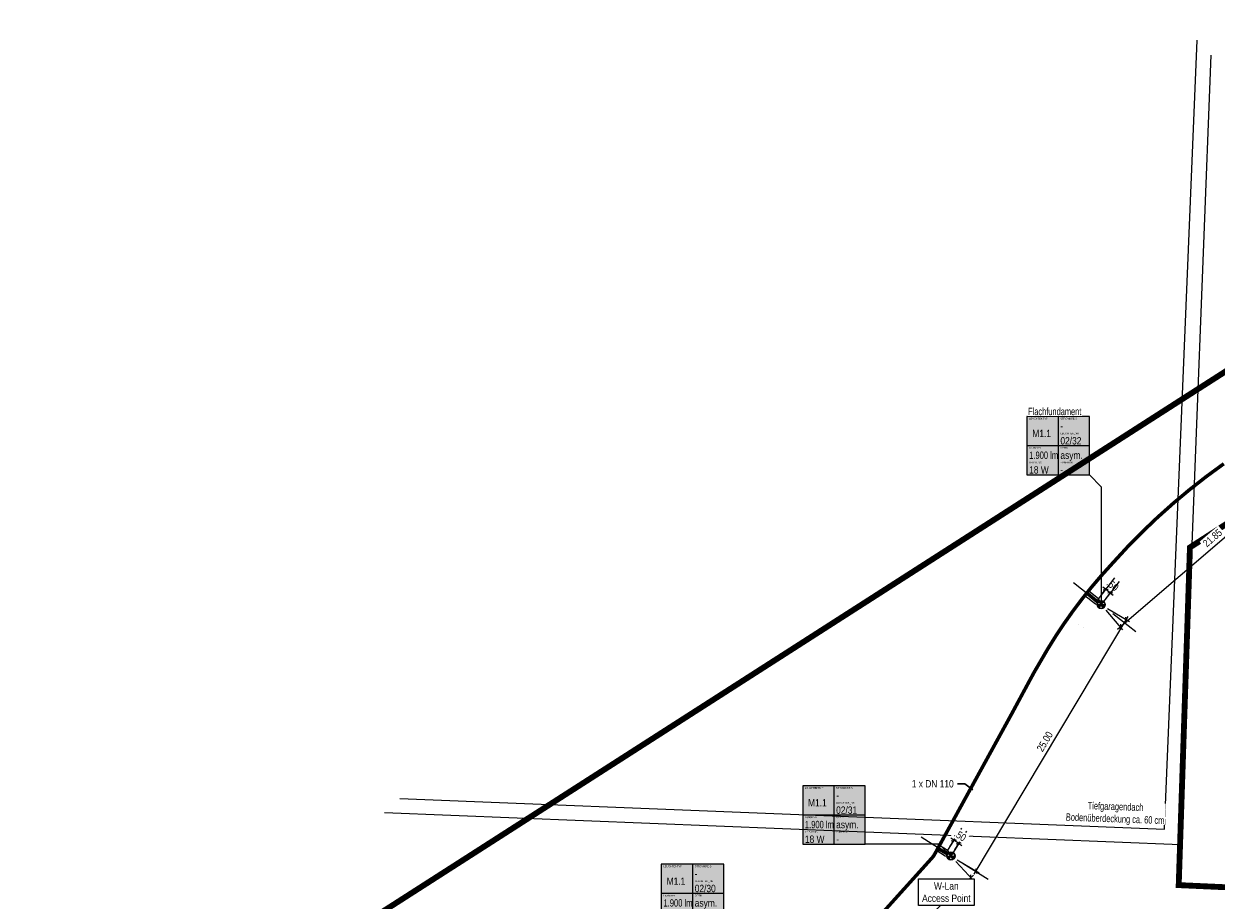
# Model space of a CAD drawing. Header units: metres. Extents: x 32339189 to 32339744, y 5702369 to 5702760.
# Tile 37 of 48: x 32339545 to 32339647, y 5702622 to 5702697. Entities that reach past the tile are written whole.
import ezdxf
from ezdxf import colors
from ezdxf.entities.mleader import LeaderData, LeaderLine
from ezdxf.enums import TextEntityAlignment as Align
from ezdxf.lldxf.tags import DXFTag
from ezdxf.math import Vec2, Vec3

# ---------------------------------------------------------------- set-up
doc = ezdxf.new("R2010")
doc.units = ezdxf.units.M
doc.header["$MEASUREMENT"] = 0
doc.linetypes.add('19', pattern=[0.5, 0.25, -0.25])
for name, color, linetype in [('LRS-Kabel', 5, 'Continuous'), ('LRS_Bauabschnitte', 10, 'Continuous'), ('LRS_BEL_M1.1_Seidenweberleuchte', 10, 'Continuous'), ('LRS_BM', 7, 'Continuous'), ('LRS_Kodierungsfahne_M1.1', 41, 'Continuous'), ('LRS_Kodierungsfahnen', 7, 'Continuous'), ('LRS_L', 7, 'Continuous'), ('LRS_TXT', 7, 'Continuous')]:
    doc.layers.add(name, color=color, linetype=linetype)
doc.layers.add('LRS-Trasse und Kabelzugschächte', color=252, linetype='Continuous', lineweight=25)
doc.styles.add('lrs-1_0250', font='ARIALN.TTF', dxfattribs={"height": 0.625})
doc.styles.add('lrs-txt', font='ARIALN.TTF', dxfattribs={"height": 1})
tags = doc.linetypes.add('2512', pattern=[0.36, 0.18, -0.18]).pattern_tags.tags
tags[6:7] = [DXFTag(74, 4), DXFTag(75, 0), DXFTag(340, '0'), DXFTag(46, 1.0), DXFTag(50, 0.0), DXFTag(44, 0.0), DXFTag(45, 0.0)]
tags[4:5] = [DXFTag(74, 4), DXFTag(75, 0), DXFTag(340, '0'), DXFTag(46, 1.0), DXFTag(50, 0.0), DXFTag(44, 0.0), DXFTag(45, 0.0)]
doc.dimstyles.new('lrs_1_0250', dxfattribs={"dimtxt": 0.625, "dimasz": 0.3125, "dimexe": 0.3125, "dimexo": 0.625, "dimgap": 0.3125, "dimtad": 1, "dimzin": 5, "dimdsep": 46, "dimtxsty": 'lrs-1_0250', "dimblk1": 'OBLIQUE', "dimblk2": 'OBLIQUE', "dimsah": 1, "dimcen": -0.3125, "dimdle": 0.3125, "dimclrd": 256, "dimclre": 256, "dimclrt": 256, "dimadec": 0, "dimazin": 0, "dimtfac": 1, "dimtix": 1, "dimtmove": 2, "dimatfit": 3, "dimldrblk": 'OBLIQUE', "dimfxl": 1, "dimtolj": 1, "dimtzin": 5, "dimlwd": -1, "dimlwe": -1, "dimarcsym": 0})

# ---------------------------------------------------------------- blocks, each defined once
blk = doc.blocks.new('_OBLIQUE')
at = {"color": 0, "linetype": 'ByBlock'}
blk.add_line((-0.5, -0.5), (0.5, 0.5), dxfattribs=at)
blk = doc.blocks.new('*D52')
at = {"layer": 'DEFPOINTS', "color": 0}
for p in [(32339624, 5702625.93), (32339625.7, 5702624.09), (32339605.61, 5702608.99)]:
    blk.add_point(p, dxfattribs=at)
at = {"layer": 'LRS_BM'}
for p, q in [((32339624.43, 5702625.47), (32339625.91, 5702623.86)), ((32339607.07, 5702606.94), (32339625.93, 5702624.3)), ((32339606.03, 5702608.53), (32339607.51, 5702606.93))]:
    blk.add_line(p, q, dxfattribs=at)
at = {"layer": 'LRS_BM', "xscale": 0.3125, "yscale": 0.3125, "zscale": 0.3125}
for p, rotation in [((32339625.7, 5702624.09), 42.63023456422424), ((32339607.3, 5702607.16), 222.6302345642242)]:
    blk.add_blockref('_OBLIQUE', p, dxfattribs=dict(at, rotation=rotation))
at = {"layer": 'LRS_BM', "insert": (32339616.07, 5702616.09), "char_height": 0.625, "attachment_point": 5, "rotation": 42.6302, "style": 'lrs-1_0250', "bg_fill": 3, "box_fill_scale": 1.25, "bg_fill_color": 257, "bg_fill_transparency": 0}
blk.add_mtext('\\A1;25.00', dxfattribs=at)
blk = doc.blocks.new('*D53')
at = {"layer": 'DEFPOINTS', "color": 0}
for p in [(32339623.58, 5702626.2), (32339624, 5702625.93)]:
    blk.add_point(p, dxfattribs=at)
at = {"layer": 'LRS_BM'}
for p, q in [((32339623.91, 5702626.72), (32339624.42, 5702627.54)), ((32339624.25, 5702627.27), (32339623.99, 5702627.44)), ((32339624.68, 5702627), (32339624.25, 5702627.27)), ((32339624.33, 5702626.46), (32339624.84, 5702627.27)), ((32339624.68, 5702627), (32339624.94, 5702626.84))]:
    blk.add_line(p, q, dxfattribs=at)
at = {"layer": 'LRS_BM', "xscale": 0.3125, "yscale": 0.3125, "zscale": 0.3125}
for p, rotation in [((32339624.25, 5702627.27), 327.8453302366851), ((32339624.68, 5702627), 147.8453302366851)]:
    blk.add_blockref('_OBLIQUE', p, dxfattribs=dict(at, rotation=rotation))
at = {"layer": 'LRS_BM', "insert": (32339624.8, 5702627.67), "char_height": 0.625, "attachment_point": 5, "rotation": 327.8453, "style": 'lrs-1_0250', "bg_fill": 3, "box_fill_scale": 1.25, "bg_fill_color": 257, "bg_fill_transparency": 0}
blk.add_mtext('\\A1;.50', dxfattribs=at)
at = {"layer": 'DEFPOINTS', "color": 0}
blk.add_point((32339624.25, 5702627.27), dxfattribs=at)
blk = doc.blocks.new('*D54')
at = {"layer": 'DEFPOINTS', "color": 0}
for p in [(32339653.42, 5702661.61), (32339655.05, 5702659.71), (32339636.83, 5702647.39)]:
    blk.add_point(p, dxfattribs=at)
at = {"layer": 'LRS_BM'}
for p, q in [((32339653.83, 5702661.13), (32339655.25, 5702659.47)), ((32339638.22, 5702645.28), (32339655.28, 5702659.91)), ((32339637.24, 5702646.91), (32339638.66, 5702645.25))]:
    blk.add_line(p, q, dxfattribs=at)
at = {"layer": 'LRS_BM', "xscale": 0.3125, "yscale": 0.3125, "zscale": 0.3125}
for p, rotation in [((32339655.05, 5702659.71), 40.60902919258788), ((32339638.46, 5702645.49), 220.6090291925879)]:
    blk.add_blockref('_OBLIQUE', p, dxfattribs=dict(at, rotation=rotation))
at = {"layer": 'LRS_BM', "insert": (32339646.34, 5702653.08), "char_height": 0.625, "attachment_point": 5, "rotation": 40.609, "style": 'lrs-1_0250', "bg_fill": 3, "box_fill_scale": 1.25, "bg_fill_color": 257, "bg_fill_transparency": 0}
blk.add_mtext('\\A1;21.85', dxfattribs=at)
blk = doc.blocks.new('LRS_LF_1_250')
blk.add_hatch(color=256).paths.add_polyline_path([(0, 0), (5.33, 0), (5.33, 5), (0, 5)])
at = {"color": 7}
for p, q in [((2.67, 5), (2.67, 0)), ((5.33, 2.5), (0, 2.5))]:
    blk.add_line(p, q, dxfattribs=at)
blk.add_lwpolyline([(0, 0), (5.33, 0), (5.33, 5), (0, 5)], close=True, dxfattribs=at)
at = {"color": 7, "style": 'lrs-txt'}
for tag, height, p in [('LEUCHTENTYP', 0.156, (0.19, 4.81)), ('STROMKREIS', 0.156, (2.85, 4.81)), ('F1', 0.625, (2.85, 4.19)), ('LEUCHTEN_NR.', 0.156, (2.85, 3.55)), ('00/00', 0.625, (2.85, 2.92)), ('LAMPEN', 0.156, (0.19, 2.31)), ('OPTIK', 0.156, (2.85, 2.31)), ('LEISTUNG', 0.156, (0.19, 1.06)), ('-', 0.625, (0.19, 1.69)), ('ZUBEHÖR', 0.156, (2.85, 1.06)), ('-', 0.625, (2.85, 1.69)), ('-W', 0.625, (0.19, 0.44)), ('-', 0.625, (2.85, 0.44))]:
    blk.add_attdef(tag, text='', height=height, dxfattribs=at).set_placement(p, align=Align.MIDDLE_LEFT)
blk.add_attdef('TYP', text='', height=0.625, dxfattribs=at).set_placement((1.25, 3.54), align=Align.MIDDLE_CENTER)
blk = doc.blocks.new('_None')
blk = doc.blocks.new('*D90')
at = {"layer": 'DEFPOINTS', "color": 0}
blk.add_point((32339636.83, 5702647.39), dxfattribs=at)
at = {"layer": 'LRS_BM'}
for p, q in [((32339636.82, 5702648.19), (32339637.41, 5702648.94)), ((32339637.22, 5702648.69), (32339636.98, 5702648.89)), ((32339637.62, 5702648.38), (32339637.22, 5702648.69)), ((32339637.22, 5702647.88), (32339637.81, 5702648.63)), ((32339637.62, 5702648.38), (32339637.86, 5702648.19))]:
    blk.add_line(p, q, dxfattribs=at)
at = {"layer": 'LRS_BM', "xscale": 0.3125, "yscale": 0.3125, "zscale": 0.3125}
for p, rotation in [((32339637.22, 5702648.69), 321.9049001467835), ((32339637.62, 5702648.38), 141.9049001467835)]:
    blk.add_blockref('_OBLIQUE', p, dxfattribs=dict(at, rotation=rotation))
at = {"layer": 'LRS_BM', "insert": (32339637.81, 5702649.04), "char_height": 0.625, "attachment_point": 5, "rotation": 321.9049, "style": 'lrs-1_0250', "bg_fill": 3, "box_fill_scale": 1.25, "bg_fill_color": 257, "bg_fill_transparency": 0}
blk.add_mtext('\\A1;.50', dxfattribs=at)
at = {"layer": 'DEFPOINTS', "color": 0}
for p in [(32339637.22, 5702648.69), (32339636.44, 5702647.69)]:
    blk.add_point(p, dxfattribs=at)
blk = doc.blocks.new('*D91')
at = {"layer": 'DEFPOINTS', "color": 0}
for p in [(32339636.83, 5702647.39), (32339638.98, 5702646.1), (32339624, 5702625.93)]:
    blk.add_point(p, dxfattribs=at)
at = {"layer": 'LRS_BM'}
for p, q in [((32339625.99, 5702624.38), (32339639.14, 5702646.37)), ((32339637.37, 5702647.06), (32339639.25, 5702645.94)), ((32339624.54, 5702625.61), (32339626.42, 5702624.48))]:
    blk.add_line(p, q, dxfattribs=at)
at = {"layer": 'LRS_BM', "xscale": 0.3125, "yscale": 0.3125, "zscale": 0.3125}
for p, rotation in [((32339638.98, 5702646.1), 59.12560425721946), ((32339626.15, 5702624.65), 239.1256042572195)]:
    blk.add_blockref('_OBLIQUE', p, dxfattribs=dict(at, rotation=rotation))
at = {"layer": 'LRS_BM', "insert": (32339632.02, 5702635.7), "char_height": 0.625, "attachment_point": 5, "rotation": 59.1256, "style": 'lrs-1_0250', "bg_fill": 3, "box_fill_scale": 1.25, "bg_fill_color": 257, "bg_fill_transparency": 0}
blk.add_mtext('\\A1;25.00', dxfattribs=at)
blk = doc.blocks.new('LRS_Leuchte_01_1_250')
h = blk.add_hatch(color=256)
h.paths.add_polyline_path([(-0.5, 0, 1), (0.5, 0, 1)])
h.paths.add_polyline_path([(0.45, 0, -1), (-0.45, 0, -1)], flags=16)
h.paths.add_polyline_path([(0, 0), (0.23, 0.39, 0.267949), (-0.23, 0.39)], flags=16)
h.paths.add_polyline_path([(0, 0), (-0.45, 0, 0.267949), (-0.23, -0.39)], flags=0)
h.paths.add_polyline_path([(0.23, -0.39, 0.267949), (0.45, 0), (0, 0)], flags=16)
for p, q in [((-0.45, 0), (0.45, 0)), ((-0.23, -0.39), (0.23, 0.39)), ((0.23, -0.39), (-0.23, 0.39))]:
    blk.add_line(p, q)
for radius in [0.5, 0.45]:
    blk.add_circle((0, 0), radius)

msp = doc.modelspace()

# ---------------------------------------------------------------- linework, layer by layer
at = {"layer": 'LRS-Trasse und Kabelzugschächte'}
msp.add_lwpolyline([(32339616.237, 5702618.939, 0.3, 0.3, 0), (32339622.413, 5702625.795, 0.3, 0.3, 0.0526892), (32339622.627, 5702626.107, 0.3, 0.3, 0), (32339622.858, 5702626.528, 0.3, 0.3, 0), (32339626.737, 5702633.594, 0.3, 0.3, 0), (32339629.206, 5702638.092, 0.3, 0.3, 0), (32339630.309, 5702640.136, 0.3, 0.3, 0), (32339630.704, 5702640.867, 0.3, 0.3, 0), (32339630.901, 5702641.231, 0.3, 0.3, 0), (32339630.999, 5702641.413, 0.3, 0.3, 0), (32339631.041, 5702641.491, 0.3, 0.3, 0), (32339631.065, 5702641.534, 0.3, 0.3, 0), (32339631.09, 5702641.578, 0.3, 0.3, 0), (32339631.092, 5702641.58, 0.3, 0.3, 0), (32339631.094, 5702641.584, 0.3, 0.3, 0), (32339631.094, 5702641.584, 0.3, 0.3, 0), (32339631.1, 5702641.595, 0.3, 0.3, 0), (32339631.113, 5702641.617, 0.3, 0.3, 0), (32339631.113, 5702641.617, 0.3, 0.3, 0), (32339631.139, 5702641.662, 0.3, 0.3, 0), (32339631.152, 5702641.685, 0.3, 0.3, 0), (32339631.156, 5702641.693, 0.3, 0.3, 0), (32339631.161, 5702641.701, 0.3, 0.3, 0), (32339631.212, 5702641.79, 0.3, 0.3, 0), (32339631.224, 5702641.809, 0.3, 0.3, 0), (32339631.235, 5702641.829, 0.3, 0.3, 0), (32339631.235, 5702641.829, 0.3, 0.3, 0), (32339631.261, 5702641.874, 0.3, 0.3, 0), (32339631.261, 5702641.874, 0.3, 0.3, 0), (32339631.287, 5702641.918, 0.3, 0.3, 0), (32339631.289, 5702641.922, 0.3, 0.3, 0), (32339631.29, 5702641.925, 0.3, 0.3, 0), (32339631.296, 5702641.935, 0.3, 0.3, 0), (32339631.309, 5702641.957, 0.3, 0.3, 0), (32339631.335, 5702642.001, 0.3, 0.3, 0), (32339631.335, 5702642.001, 0.3, 0.3, 0), (32339631.348, 5702642.024, 0.3, 0.3, 0), (32339631.354, 5702642.035, 0.3, 0.3, 0), (32339631.356, 5702642.037, 0.3, 0.3, 0), (32339631.358, 5702642.04, 0.3, 0.3, 0), (32339631.41, 5702642.129, 0.3, 0.3, 0), (32339631.422, 5702642.15, 0.3, 0.3, 0), (32339631.423, 5702642.152, 0.3, 0.3, 0), (32339631.426, 5702642.156, 0.3, 0.3, 0), (32339631.432, 5702642.168, 0.3, 0.3, 0), (32339631.459, 5702642.212, 0.3, 0.3, 0), (32339631.459, 5702642.212, 0.3, 0.3, 0), (32339631.485, 5702642.257, 0.3, 0.3, 0), (32339631.49, 5702642.265, 0.3, 0.3, 0), (32339631.494, 5702642.273, 0.3, 0.3, 0), (32339631.508, 5702642.295, 0.3, 0.3, 0), (32339631.534, 5702642.34, 0.3, 0.3, 0), (32339631.547, 5702642.362, 0.3, 0.3, 0), (32339631.554, 5702642.373, 0.3, 0.3, 0), (32339631.565, 5702642.392, 0.3, 0.3, 0), (32339631.676, 5702642.584, 0.3, 0.3, 0), (32339631.884, 5702642.941, 0.3, 0.3, 0), (32339632.092, 5702643.299, 0.3, 0.3, 0), (32339632.196, 5702643.477, 0.3, 0.3, 0), (32339632.248, 5702643.567, 0.3, 0.3, 0), (32339632.249, 5702643.569, 0.3, 0.3, 0), (32339632.255, 5702643.578, 0.3, 0.3, 0), (32339632.255, 5702643.578, 0.3, 0.3, 0), (32339632.692, 5702644.281, 0.3, 0.3, 0), (32339632.911, 5702644.632, 0.3, 0.3, 0), (32339632.911, 5702644.632, 0.3, 0.3, 0), (32339632.938, 5702644.676, 0.3, 0.3, 0), (32339632.938, 5702644.676, 0.3, 0.3, 0), (32339632.974, 5702644.731, 0.3, 0.3, 0), (32339633.089, 5702644.903, 0.3, 0.3, 0), (32339633.546, 5702645.592, 0.3, 0.3, 0), (32339633.66, 5702645.763, 0.3, 0.3, 0), (32339633.669, 5702645.775, 0.3, 0.3, 0), (32339633.729, 5702645.86, 0.3, 0.3, 0), (32339633.968, 5702646.197, 0.3, 0.3, 0), (32339634.207, 5702646.535, 0.3, 0.3, 0), (32339634.326, 5702646.703, 0.3, 0.3, 0), (32339634.386, 5702646.788, 0.3, 0.3, 0), (32339634.414, 5702646.827, 0.3, 0.3, 0), (32339634.891, 5702647.46, 0.3, 0.3, 0), (32339635.14, 5702647.791, 0.3, 0.3, 0), (32339635.199, 5702647.869, 0.3, 0.3, 0), (32339635.211, 5702647.884, 0.3, 0.3, 0), (32339635.591, 5702648.358, 0.3, 0.3, 0), (32339635.987, 5702648.852, 0.3, 0.3, 0), (32339636.015, 5702648.887, 0.3, 0.3, 0), (32339636.062, 5702648.942, 0.3, 0.3, 0), (32339636.33, 5702649.257, 0.3, 0.3, 0), (32339636.861, 5702649.88, 0.3, 0.3, 0), (32339636.876, 5702649.897, 0.3, 0.3, 0), (32339636.876, 5702649.897, 0.3, 0.3, 0), (32339636.946, 5702649.973, 0.3, 0.3, 0), (32339637.084, 5702650.127, 0.3, 0.3, 0), (32339637.362, 5702650.433, 0.3, 0.3, 0), (32339637.639, 5702650.74, 0.3, 0.3, 0), (32339637.709, 5702650.817, 0.3, 0.3, 0), (32339637.743, 5702650.855, 0.3, 0.3, 0), (32339637.758, 5702650.872, 0.3, 0.3, 0), (32339637.763, 5702650.877, 0.3, 0.3, 0), (32339637.903, 5702651.03, 0.3, 0.3, 0), (32339639.021, 5702652.247, 0.3, 0.3, 0), (32339639.025, 5702652.252, 0.3, 0.3, 0), (32339639.097, 5702652.325, 0.3, 0.3, 0), (32339639.097, 5702652.325, 0.3, 0.3, 0), (32339639.242, 5702652.473, 0.3, 0.3, 0), (32339639.532, 5702652.768, 0.3, 0.3, 0), (32339640.111, 5702653.359, 0.3, 0.3, 0), (32339640.255, 5702653.507, 0.3, 0.3, 0), (32339640.301, 5702653.553, 0.3, 0.3, 0), (32339640.333, 5702653.583, 0.3, 0.3, 0), (32339640.333, 5702653.583, 0.3, 0.3, 0), (32339640.631, 5702653.868, 0.3, 0.3, 0), (32339641.229, 5702654.44, 0.3, 0.3, 0), (32339641.529, 5702654.726, 0.3, 0.3, 0), (32339641.529, 5702654.726, 0.3, 0.3, 0), (32339641.603, 5702654.797, 0.3, 0.3, 0), (32339641.623, 5702654.816, 0.3, 0.3, 0), (32339641.76, 5702654.938, 0.3, 0.3, 0), (32339642.377, 5702655.49, 0.3, 0.3, 0), (32339642.986, 5702656.034, 0.3, 0.3, 0), (32339642.997, 5702656.044, 0.3, 0.3, 0), (32339643.077, 5702656.11, 0.3, 0.3, 0), (32339643.077, 5702656.11, 0.3, 0.3, 0), (32339643.235, 5702656.243, 0.3, 0.3, 0), (32339643.552, 5702656.508, 0.3, 0.3, 0), (32339644.187, 5702657.039, 0.3, 0.3, 0), (32339644.345, 5702657.171, 0.3, 0.3, 0), (32339644.388, 5702657.207, 0.3, 0.3, 0), (32339644.389, 5702657.208, 0.3, 0.3, 0), (32339644.429, 5702657.239, 0.3, 0.3, 0), (32339644.429, 5702657.239, 0.3, 0.3, 0), (32339644.755, 5702657.494, 0.3, 0.3, 0), (32339645.407, 5702658.004, 0.3, 0.3, 0), (32339645.732, 5702658.258, 0.3, 0.3, 0), (32339645.814, 5702658.322, 0.3, 0.3, 0), (32339645.828, 5702658.334, 0.3, 0.3, 0), (32339645.984, 5702658.447, 0.3, 0.3, 0), (32339647.305, 5702659.412, 0.3, 0.3, 0)], format="xyseb", dxfattribs=at)
at = {"layer": 'LRS_Bauabschnitte', "color": 242, "linetype": '19', "ltscale": 20, "true_color": 0xcd2027, "const_width": 0.5}
msp.add_lwpolyline([(32339536.658, 5702614.05, -0.0856537), (32339550.633, 5702606.583), (32339575.288, 5702621.06), (32339643.757, 5702664.928), (32339699.06, 5702700.333), (32339699.432, 5702711.639), (32339701.875, 5702711.601), (32339704.106, 5702758.471), (32339705.885, 5702760.122), (32339710.301, 5702755.207), (32339743.878, 5702716.283), (32339644.414, 5702652.272), (32339643.454, 5702623.445), (32339719.01, 5702620.012), (32339720.829, 5702617.931, -0.2262677), (32339723.35, 5702611.538), (32339563.719, 5702467.599, -0.4278391), (32339556.762, 5702468.024), (32339538.282, 5702489.209, -0.176825)], format="xyb", dxfattribs=at)
at = {"layer": 'LRS_BM', "linetype": '19', "ltscale": 10}
for p, q in [((32339624.908, 5702628.312), (32339622.247, 5702624.079)), ((32339625.331, 5702628.046), (32339622.67, 5702623.813))]:
    msp.add_line(p, q, dxfattribs=at)
at = {"layer": 'LRS_L', "linetype": '2512', "lineweight": 15}
for points in [[(32339576.936, 5702630.853), (32339642.247, 5702628.213), (32339645.018, 5702695.579)], [(32339575.636, 5702629.655), (32339643.615, 5702626.906), (32339646.216, 5702694.279)]]:
    msp.add_lwpolyline(points, dxfattribs=at)

# ---------------------------------------------------------------- block references
at = {"layer": 'LRS_Kodierungsfahne_M1.1'}
ref = msp.add_blockref('LRS_LF_1_250', (32339630.498, 5702658.454), dxfattribs=at)
ref.add_attrib('00/00', '02/32', dxfattribs={"layer": 'LRS_Kodierungsfahnen', "height": 0.625, "style": 'lrs-txt'}).set_placement((32339633.353, 5702661.374), align=Align.MIDDLE_LEFT)
ref.add_attrib('LEUCHTEN_NR.', 'LEUCHTEN_NR.', dxfattribs={"layer": 'LRS_Kodierungsfahnen', "height": 0.15625, "style": 'lrs-txt'}).set_placement((32339633.353, 5702662), align=Align.MIDDLE_LEFT)
ref.add_attrib('-', '-', dxfattribs={"layer": 'LRS_Kodierungsfahnen', "height": 0.625, "style": 'lrs-txt'}).set_placement((32339633.353, 5702658.892), align=Align.MIDDLE_LEFT)
ref.add_attrib('ZUBEHÖR', 'ZUBEHÖR', dxfattribs={"layer": 'LRS_Kodierungsfahnen', "height": 0.1562, "style": 'lrs-txt'}).set_placement((32339633.353, 5702659.517), align=Align.MIDDLE_LEFT)
ref.add_attrib('-W', '18 W', dxfattribs={"layer": 'LRS_Kodierungsfahnen', "height": 0.625, "style": 'lrs-txt'}).set_placement((32339630.686, 5702658.892), align=Align.MIDDLE_LEFT)
ref.add_attrib('LEISTUNG', 'LEISTUNG', dxfattribs={"layer": 'LRS_Kodierungsfahnen', "height": 0.1562, "style": 'lrs-txt'}).set_placement((32339630.686, 5702659.517), align=Align.MIDDLE_LEFT)
ref.add_attrib('-', '1.900 lm', dxfattribs={"layer": 'LRS_Kodierungsfahnen', "height": 0.625, "style": 'lrs-txt', "width": 0.9}).set_placement((32339630.686, 5702660.142), align=Align.MIDDLE_LEFT)
ref.add_attrib('LAMPEN', 'Lichtstrom', dxfattribs={"layer": 'LRS_Kodierungsfahnen', "height": 0.1562, "style": 'lrs-txt'}).set_placement((32339630.686, 5702660.767), align=Align.MIDDLE_LEFT)
ref.add_attrib('-', 'asym.', dxfattribs={"layer": 'LRS_Kodierungsfahnen', "height": 0.625, "style": 'lrs-txt'}).set_placement((32339633.353, 5702660.142), align=Align.MIDDLE_LEFT)
ref.add_attrib('OPTIK', 'OPTIK', dxfattribs={"layer": 'LRS_Kodierungsfahnen', "height": 0.1562, "style": 'lrs-txt'}).set_placement((32339633.353, 5702660.767), align=Align.MIDDLE_LEFT)
ref.add_attrib('F1', '-', dxfattribs={"layer": 'LRS_Kodierungsfahnen', "height": 0.625, "style": 'lrs-txt'}).set_placement((32339633.353, 5702662.642), align=Align.MIDDLE_LEFT)
ref.add_attrib('STROMKREIS', 'STROMKREIS', dxfattribs={"layer": 'LRS_Kodierungsfahnen', "height": 0.1562, "style": 'lrs-txt'}).set_placement((32339633.353, 5702663.267), align=Align.MIDDLE_LEFT)
ref.add_attrib('TYP', 'M1.1', dxfattribs={"layer": 'LRS_Kodierungsfahnen', "height": 0.625, "style": 'lrs-txt'}).set_placement((32339631.751, 5702661.997), align=Align.MIDDLE_CENTER)
ref.add_attrib('LEUCHTENTYP', 'LEUCHTENTYP', dxfattribs={"layer": 'LRS_Kodierungsfahnen', "height": 0.15625, "style": 'lrs-txt'}).set_placement((32339630.686, 5702663.267), align=Align.MIDDLE_LEFT)
ref = msp.add_blockref('LRS_LF_1_250', (32339611.348, 5702626.928), dxfattribs=at)
ref.add_attrib('00/00', '02/31', dxfattribs={"layer": 'LRS_Kodierungsfahnen', "height": 0.625, "style": 'lrs-txt'}).set_placement((32339614.203, 5702629.847), align=Align.MIDDLE_LEFT)
ref.add_attrib('LEUCHTEN_NR.', 'LEUCHTEN_NR.', dxfattribs={"layer": 'LRS_Kodierungsfahnen', "height": 0.15625, "style": 'lrs-txt'}).set_placement((32339614.203, 5702630.474), align=Align.MIDDLE_LEFT)
ref.add_attrib('-', '-', dxfattribs={"layer": 'LRS_Kodierungsfahnen', "height": 0.625, "style": 'lrs-txt'}).set_placement((32339614.203, 5702627.365), align=Align.MIDDLE_LEFT)
ref.add_attrib('ZUBEHÖR', 'ZUBEHÖR', dxfattribs={"layer": 'LRS_Kodierungsfahnen', "height": 0.1562, "style": 'lrs-txt'}).set_placement((32339614.203, 5702627.99), align=Align.MIDDLE_LEFT)
ref.add_attrib('-W', '18 W', dxfattribs={"layer": 'LRS_Kodierungsfahnen', "height": 0.625, "style": 'lrs-txt'}).set_placement((32339611.536, 5702627.365), align=Align.MIDDLE_LEFT)
ref.add_attrib('LEISTUNG', 'LEISTUNG', dxfattribs={"layer": 'LRS_Kodierungsfahnen', "height": 0.1562, "style": 'lrs-txt'}).set_placement((32339611.536, 5702627.99), align=Align.MIDDLE_LEFT)
ref.add_attrib('-', '1.900 lm', dxfattribs={"layer": 'LRS_Kodierungsfahnen', "height": 0.625, "style": 'lrs-txt', "width": 0.9}).set_placement((32339611.536, 5702628.615), align=Align.MIDDLE_LEFT)
ref.add_attrib('LAMPEN', 'Lichtstrom', dxfattribs={"layer": 'LRS_Kodierungsfahnen', "height": 0.1562, "style": 'lrs-txt'}).set_placement((32339611.536, 5702629.24), align=Align.MIDDLE_LEFT)
ref.add_attrib('-', 'asym.', dxfattribs={"layer": 'LRS_Kodierungsfahnen', "height": 0.625, "style": 'lrs-txt'}).set_placement((32339614.203, 5702628.615), align=Align.MIDDLE_LEFT)
ref.add_attrib('OPTIK', 'OPTIK', dxfattribs={"layer": 'LRS_Kodierungsfahnen', "height": 0.1562, "style": 'lrs-txt'}).set_placement((32339614.203, 5702629.24), align=Align.MIDDLE_LEFT)
ref.add_attrib('F1', '-', dxfattribs={"layer": 'LRS_Kodierungsfahnen', "height": 0.625, "style": 'lrs-txt'}).set_placement((32339614.203, 5702631.115), align=Align.MIDDLE_LEFT)
ref.add_attrib('STROMKREIS', 'STROMKREIS', dxfattribs={"layer": 'LRS_Kodierungsfahnen', "height": 0.1562, "style": 'lrs-txt'}).set_placement((32339614.203, 5702631.74), align=Align.MIDDLE_LEFT)
ref.add_attrib('TYP', 'M1.1', dxfattribs={"layer": 'LRS_Kodierungsfahnen', "height": 0.625, "style": 'lrs-txt'}).set_placement((32339612.601, 5702630.471), align=Align.MIDDLE_CENTER)
ref.add_attrib('LEUCHTENTYP', 'LEUCHTENTYP', dxfattribs={"layer": 'LRS_Kodierungsfahnen', "height": 0.15625, "style": 'lrs-txt'}).set_placement((32339611.536, 5702631.74), align=Align.MIDDLE_LEFT)
ref = msp.add_blockref('LRS_LF_1_250', (32339599.274, 5702620.24), dxfattribs=at)
ref.add_attrib('00/00', '02/30', dxfattribs={"layer": 'LRS_Kodierungsfahnen', "height": 0.625, "style": 'lrs-txt'}).set_placement((32339602.129, 5702623.159), align=Align.MIDDLE_LEFT)
ref.add_attrib('LEUCHTEN_NR.', 'LEUCHTEN_NR.', dxfattribs={"layer": 'LRS_Kodierungsfahnen', "height": 0.15625, "style": 'lrs-txt'}).set_placement((32339602.129, 5702623.786), align=Align.MIDDLE_LEFT)
ref.add_attrib('-', '-', dxfattribs={"layer": 'LRS_Kodierungsfahnen', "height": 0.625, "style": 'lrs-txt'}).set_placement((32339602.129, 5702620.677), align=Align.MIDDLE_LEFT)
ref.add_attrib('ZUBEHÖR', 'ZUBEHÖR', dxfattribs={"layer": 'LRS_Kodierungsfahnen', "height": 0.1562, "style": 'lrs-txt'}).set_placement((32339602.129, 5702621.302), align=Align.MIDDLE_LEFT)
ref.add_attrib('-W', '18 W', dxfattribs={"layer": 'LRS_Kodierungsfahnen', "height": 0.625, "style": 'lrs-txt'}).set_placement((32339599.462, 5702620.677), align=Align.MIDDLE_LEFT)
ref.add_attrib('LEISTUNG', 'LEISTUNG', dxfattribs={"layer": 'LRS_Kodierungsfahnen', "height": 0.1562, "style": 'lrs-txt'}).set_placement((32339599.462, 5702621.302), align=Align.MIDDLE_LEFT)
ref.add_attrib('-', '1.900 lm', dxfattribs={"layer": 'LRS_Kodierungsfahnen', "height": 0.625, "style": 'lrs-txt', "width": 0.9}).set_placement((32339599.462, 5702621.927), align=Align.MIDDLE_LEFT)
ref.add_attrib('LAMPEN', 'Lichtstrom', dxfattribs={"layer": 'LRS_Kodierungsfahnen', "height": 0.1562, "style": 'lrs-txt'}).set_placement((32339599.462, 5702622.552), align=Align.MIDDLE_LEFT)
ref.add_attrib('-', 'asym.', dxfattribs={"layer": 'LRS_Kodierungsfahnen', "height": 0.625, "style": 'lrs-txt'}).set_placement((32339602.129, 5702621.927), align=Align.MIDDLE_LEFT)
ref.add_attrib('OPTIK', 'OPTIK', dxfattribs={"layer": 'LRS_Kodierungsfahnen', "height": 0.1562, "style": 'lrs-txt'}).set_placement((32339602.129, 5702622.552), align=Align.MIDDLE_LEFT)
ref.add_attrib('F1', '-', dxfattribs={"layer": 'LRS_Kodierungsfahnen', "height": 0.625, "style": 'lrs-txt'}).set_placement((32339602.129, 5702624.427), align=Align.MIDDLE_LEFT)
ref.add_attrib('STROMKREIS', 'STROMKREIS', dxfattribs={"layer": 'LRS_Kodierungsfahnen', "height": 0.1562, "style": 'lrs-txt'}).set_placement((32339602.129, 5702625.052), align=Align.MIDDLE_LEFT)
ref.add_attrib('TYP', 'M1.1', dxfattribs={"layer": 'LRS_Kodierungsfahnen', "height": 0.625, "style": 'lrs-txt'}).set_placement((32339600.527, 5702623.783), align=Align.MIDDLE_CENTER)
ref.add_attrib('LEUCHTENTYP', 'LEUCHTENTYP', dxfattribs={"layer": 'LRS_Kodierungsfahnen', "height": 0.15625, "style": 'lrs-txt'}).set_placement((32339599.462, 5702625.052), align=Align.MIDDLE_LEFT)

# ---------------------------------------------------------------- next in the draw order: texts
at = {"layer": 'LRS_Kodierungsfahne_M1.1', "color": 1, "insert": (32339630.598, 5702663.554), "char_height": 0.625, "attachment_point": 7, "style": 'lrs-1_0250', "bg_fill": 3, "box_fill_scale": 1.1, "bg_fill_color": 257, "bg_fill_transparency": 0}
msp.add_mtext('{\\W0.85;Flachfundament}', dxfattribs=at)

# ---------------------------------------------------------------- next in the draw order: dimensions: what is measured, and where the dimension line sits
at = {"layer": 'LRS_BM'}
for p1, p2, distance, picture, middle in [((32339636.832, 5702647.385), (32339653.419, 5702661.606), -2.501, '*D54', (32339646.342, 5702653.077)), ((32339605.607, 5702608.995), (32339624.003, 5702625.928), -2.5, '*D52', (32339616.071, 5702616.087))]:
    dim = msp.add_aligned_dim(p1=p1, p2=p2, distance=distance, dimstyle='lrs_1_0250', override={"dimtfill": 1}, dxfattribs=at)
    dim.commit()
    dim.dimension.update_dxf_attribs({"geometry": picture, "text_midpoint": middle})

# ---------------------------------------------------------------- next in the draw order: dimensions: what is measured, and where the dimension line sits
for p1, p2, picture, middle in [((32339636.832, 5702647.385), (32339636.438, 5702647.694), '*D90', (32339637.808, 5702649.036)), ((32339624, 5702625.929), (32339623.577, 5702626.196), '*D53', (32339624.801, 5702627.673))]:
    dim = msp.add_aligned_dim(p1=p1, p2=p2, distance=-1.27, dimstyle='lrs_1_0250', override={"dimtfill": 1}, dxfattribs=at)
    dim.commit()
    dim.dimension.update_dxf_attribs({"geometry": picture, "text_midpoint": middle})

# ---------------------------------------------------------------- next in the draw order: linework, layer by layer
at = {"layer": 'LRS_BM', "linetype": '19', "ltscale": 10}
for p, q in [((32339639.784, 5702645.071), (32339634.471, 5702649.236)), ((32339637.981, 5702649.661), (32339634.896, 5702645.726)), ((32339638.374, 5702649.353), (32339635.289, 5702645.418)), ((32339627.178, 5702623.932), (32339621.461, 5702627.526))]:
    msp.add_line(p, q, dxfattribs=at)
at = {"layer": 'LRS_Kodierungsfahne_M1.1', "color": 7}
msp.add_lwpolyline([(32339624.003, 5702625.928), (32339623.003, 5702626.928), (32339616.682, 5702626.928)], dxfattribs=at)

# ---------------------------------------------------------------- next in the draw order: leaders
at = {"layer": 'LRS-Trasse und Kabelzugschächte', "color": 7}
ml = msp.add_multileader_mtext('Standard', dxfattribs=at)
ml.set_content('1 x DN 110', color=7, style='lrs-1_0250')
ml.set_leader_properties(color=256, linetype='ByLayer', lineweight=30)
ml.set_arrow_properties(name='NONE')
ml.build(insert=Vec2(0, 0))
ml.multileader.update_dxf_attribs({"dogleg_length": 0.625, "arrow_head_size": 0.625})
ctx = ml.context
ctx.base_point, ctx.char_height, ctx.arrow_head_size, ctx.landing_gap_size, ctx.plane_origin = Vec3(32339620.458, 5702632.09), 0.625, 0.625, 0.312, Vec3(32339624.022, 5702632.886)
ctx.text_align_type = 2
notes = []
notes.append((ctx, [(0, (1, 1, 0), (32339625.178, 5702632.09), (-1, 0), 0.625, [(0, [(32339625.865, 5702631.59)], 256, [])])]))
ctx.mtext.insert, ctx.mtext.alignment = Vec3(32339624.24, 5702632.408), 3
ctx.mtext.has_bg_fill, ctx.mtext.bg_color, ctx.mtext.bg_scale_factor, ctx.mtext.bg_transparency, ctx.mtext.use_window_bg_color = 1, -1027028792, 1.5, 0, 1
for ctx, leaders in notes:
    for number, flags, end, landing, length, lines in leaders:
        leader = LeaderData()
        leader.index, (leader.has_last_leader_line, leader.has_dogleg_vector, leader.attachment_direction) = number, flags
        leader.last_leader_point, leader.dogleg_vector, leader.dogleg_length = Vec3(end), Vec3(landing), length
        for number, points, colour, breaks in lines:
            line = LeaderLine()
            line.index, line.vertices, line.color, line.breaks = number, Vec3.list(points), colors.encode_raw_color(colour), breaks
            leader.lines.append(line)
        ctx.leaders.append(leader)

# ---------------------------------------------------------------- next in the draw order: dimensions: what is measured, and where the dimension line sits
at = {"layer": 'LRS_BM'}
dim = msp.add_aligned_dim(p1=(32339624.003, 5702625.928), p2=(32339636.832, 5702647.385), distance=-2.5, dimstyle='lrs_1_0250', override={"dimtfill": 1}, dxfattribs=at)
dim.commit()
dim.dimension.update_dxf_attribs({"geometry": '*D91', "text_midpoint": (32339632.021, 5702635.698)})

# ---------------------------------------------------------------- next in the draw order: linework, layer by layer
at = {"layer": 'LRS-Kabel', "color": 4, "linetype": 'Continuous', "lineweight": 15}
msp.add_lwpolyline([(32339616.237, 5702618.939), (32339622.413, 5702625.795, 0.0526892), (32339622.627, 5702626.107), (32339622.787, 5702626.397), (32339623.501, 5702625.948), (32339624, 5702625.929), (32339623.767, 5702626.372), (32339623.028, 5702626.836), (32339629.206, 5702638.092), (32339630.309, 5702640.136), (32339630.704, 5702640.867), (32339630.901, 5702641.231), (32339630.999, 5702641.413), (32339631.041, 5702641.491), (32339631.065, 5702641.534), (32339631.09, 5702641.578), (32339631.092, 5702641.58), (32339631.094, 5702641.584), (32339631.094, 5702641.584), (32339631.1, 5702641.595), (32339631.113, 5702641.617), (32339631.113, 5702641.617), (32339631.139, 5702641.662), (32339631.152, 5702641.685), (32339631.156, 5702641.693), (32339631.161, 5702641.701), (32339631.212, 5702641.79), (32339631.224, 5702641.809), (32339631.235, 5702641.829), (32339631.235, 5702641.829), (32339631.261, 5702641.874), (32339631.261, 5702641.874), (32339631.287, 5702641.918), (32339631.289, 5702641.922), (32339631.29, 5702641.925), (32339631.296, 5702641.935), (32339631.309, 5702641.957), (32339631.335, 5702642.001), (32339631.335, 5702642.001), (32339631.348, 5702642.024), (32339631.354, 5702642.035), (32339631.356, 5702642.037), (32339631.358, 5702642.04), (32339631.41, 5702642.129), (32339631.422, 5702642.15), (32339631.423, 5702642.152), (32339631.426, 5702642.156), (32339631.432, 5702642.168), (32339631.459, 5702642.212), (32339631.459, 5702642.212), (32339631.485, 5702642.257), (32339631.49, 5702642.265), (32339631.494, 5702642.273), (32339631.508, 5702642.295), (32339631.534, 5702642.34), (32339631.547, 5702642.362), (32339631.554, 5702642.373), (32339631.565, 5702642.392), (32339631.676, 5702642.584), (32339631.884, 5702642.941), (32339632.092, 5702643.299), (32339632.196, 5702643.477), (32339632.248, 5702643.567), (32339632.249, 5702643.569), (32339632.255, 5702643.578), (32339632.255, 5702643.578), (32339632.692, 5702644.281), (32339632.911, 5702644.632), (32339632.911, 5702644.632), (32339632.938, 5702644.676), (32339632.938, 5702644.676), (32339632.974, 5702644.731), (32339633.089, 5702644.903), (32339633.546, 5702645.592), (32339633.66, 5702645.763), (32339633.669, 5702645.775), (32339633.729, 5702645.86), (32339633.968, 5702646.197), (32339634.207, 5702646.535), (32339634.326, 5702646.703), (32339634.386, 5702646.788), (32339634.414, 5702646.827), (32339634.891, 5702647.46), (32339635.14, 5702647.791), (32339635.199, 5702647.869), (32339635.211, 5702647.884), (32339635.435, 5702648.163), (32339636.337, 5702647.456), (32339636.832, 5702647.385), (32339636.645, 5702647.849), (32339635.747, 5702648.553), (32339635.987, 5702648.852), (32339636.015, 5702648.887), (32339636.062, 5702648.942), (32339636.33, 5702649.257), (32339636.861, 5702649.88), (32339636.876, 5702649.897), (32339636.876, 5702649.897), (32339636.946, 5702649.973), (32339637.084, 5702650.127), (32339637.362, 5702650.433), (32339637.639, 5702650.74), (32339637.709, 5702650.817), (32339637.743, 5702650.855), (32339637.758, 5702650.872), (32339637.763, 5702650.877), (32339637.903, 5702651.03), (32339639.021, 5702652.247), (32339639.025, 5702652.252), (32339639.097, 5702652.325), (32339639.097, 5702652.325), (32339639.242, 5702652.473), (32339639.532, 5702652.768), (32339640.111, 5702653.359), (32339640.255, 5702653.507), (32339640.301, 5702653.553), (32339640.333, 5702653.583), (32339640.333, 5702653.583), (32339640.631, 5702653.868), (32339641.229, 5702654.44), (32339641.529, 5702654.726), (32339641.529, 5702654.726), (32339641.603, 5702654.797), (32339641.623, 5702654.816), (32339641.76, 5702654.938), (32339642.377, 5702655.49), (32339642.986, 5702656.034), (32339642.997, 5702656.044), (32339643.077, 5702656.11), (32339643.077, 5702656.11), (32339643.235, 5702656.243), (32339643.552, 5702656.508), (32339644.187, 5702657.039), (32339644.345, 5702657.171), (32339644.388, 5702657.207), (32339644.389, 5702657.208), (32339644.429, 5702657.239), (32339644.429, 5702657.239), (32339644.755, 5702657.494), (32339645.407, 5702658.004), (32339645.732, 5702658.258), (32339645.814, 5702658.322), (32339645.828, 5702658.334), (32339645.984, 5702658.447), (32339647.305, 5702659.412)], format="xyb", dxfattribs=at)
at = {"layer": 'LRS-Trasse und Kabelzugschächte', "const_width": 0.3}
for points in [[(32339635.718, 5702648.288), (32339636.579, 5702647.578)], [(32339623.012, 5702626.513), (32339623.702, 5702626.11)]]:
    msp.add_lwpolyline(points, dxfattribs=at)
at = {"layer": 'LRS_Kodierungsfahne_M1.1', "color": 7}
msp.add_lwpolyline([(32339635.832, 5702658.454), (32339636.832, 5702657.454), (32339636.832, 5702647.385)], dxfattribs=at)

# ---------------------------------------------------------------- next in the draw order: block references
at = {"layer": 'LRS_BEL_M1.1_Seidenweberleuchte', "xscale": 0.7000000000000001, "yscale": 0.7000000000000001, "zscale": 0.7000000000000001}
for p in [(32339636.832, 5702647.385), (32339624.003, 5702625.928)]:
    msp.add_blockref('LRS_Leuchte_01_1_250', p, dxfattribs=at)

# ---------------------------------------------------------------- next in the draw order: texts
at = {"layer": 'LRS_L', "insert": (32339638.041, 5702629.544), "char_height": 0.625, "attachment_point": 5, "rotation": 358, "style": 'lrs-1_0250', "bg_fill": 3, "box_fill_scale": 1.1, "bg_fill_color": 257, "bg_fill_transparency": 0}
msp.add_mtext('{\\W0.85;Tiefgaragendach\\PBodenüberdeckung ca. 60 cm}', dxfattribs=at)
at = {"layer": 'LRS_TXT', "insert": (32339623.611, 5702622.004), "char_height": 0.625, "attachment_point": 8, "style": 'lrs-1_0250', "bg_fill": 19, "box_fill_scale": 1.5, "bg_fill_color": 256, "bg_fill_transparency": 0}
msp.add_mtext('W-Lan \\PAccess Point', dxfattribs=at)

doc.saveas('drawing.dxf')
